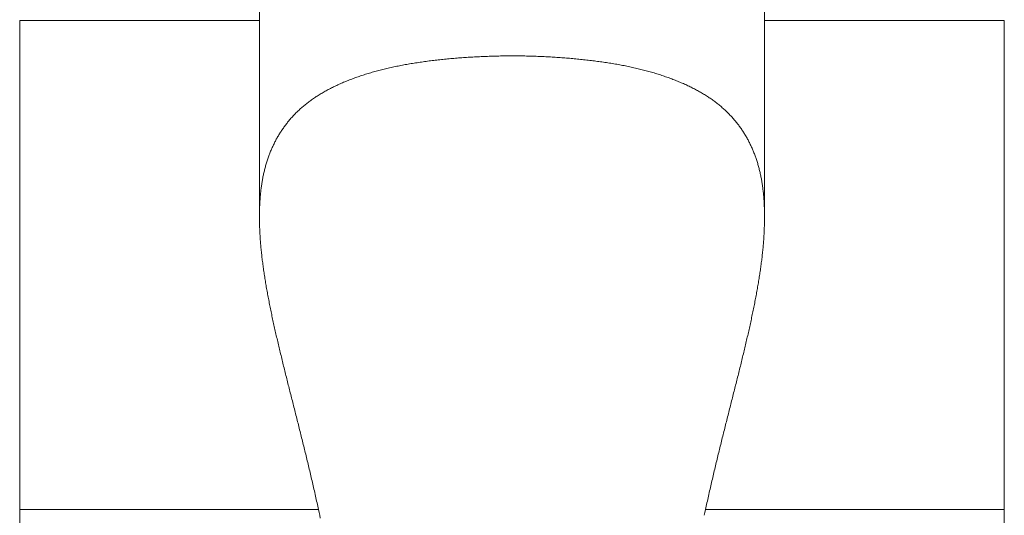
# Model space of a CAD drawing. Header units: millimetres. Extents: x 178516 to 426772, y -178579 to -115871.
# Tile 64 of 256: x 266873 to 266943, y -134373 to -134338. Entities that reach past the tile are written whole.
import ezdxf

# ---------------------------------------------------------------- set-up
doc = ezdxf.new("R2010")
doc.units = ezdxf.units.MM
doc.header["$MEASUREMENT"] = 0
doc.layers.get('0').update_dxf_attribs({"color": 252, "lineweight": 5})
doc.layers.add('P-SANR-FIXT_Nr_pióra__47', color=252, linetype='Continuous', lineweight=5)

# ---------------------------------------------------------------- blocks, each defined once
blk = doc.blocks.new('podkład 20251118')
at = {"layer": 'P-SANR-FIXT_Nr_pióra__47', "color": 252, "linetype": 'Continuous', "lineweight": 5}
for p, q in [((266889.829, -134338.092), (266889.829, -133772.095)), ((266889.829, -134352.095), (266889.829, -133772.095)), ((266925.829, -133772.095), (266925.829, -134338.092)), ((266925.829, -134352.095), (266925.829, -133772.095)), ((266872.74, -134484.521), (266872.74, -134338.092)), ((266872.74, -134338.092), (266889.829, -134338.092)), ((266889.829, -134338.092), (266872.74, -134338.092)), ((266872.74, -134338.092), (266872.74, -134372.937)), ((266925.829, -134338.092), (266942.92, -134338.092)), ((266942.92, -134338.092), (266925.829, -134338.092)), ((266942.92, -134338.092), (266942.92, -134484.521)), ((266942.92, -134372.937), (266942.92, -134338.092)), ((266905.622, -134340.665), (266905.737, -134340.66)), ((266905.737, -134340.66), (266905.852, -134340.655)), ((266905.852, -134340.655), (266905.967, -134340.65)), ((266905.967, -134340.65), (266906.082, -134340.646)), ((266906.082, -134340.646), (266906.197, -134340.642)), ((266906.197, -134340.642), (266906.312, -134340.638)), ((266906.312, -134340.638), (266906.427, -134340.635)), ((266906.427, -134340.635), (266906.543, -134340.631)), ((266906.543, -134340.631), (266906.658, -134340.628)), ((266906.658, -134340.628), (266906.774, -134340.626)), ((266906.774, -134340.626), (266906.889, -134340.623)), ((266906.889, -134340.623), (266907.005, -134340.621)), ((266907.005, -134340.621), (266907.12, -134340.619)), ((266907.12, -134340.619), (266907.236, -134340.617)), ((266907.236, -134340.617), (266907.351, -134340.616)), ((266907.351, -134340.616), (266907.467, -134340.615)), ((266907.467, -134340.615), (266907.583, -134340.614)), ((266907.583, -134340.614), (266907.698, -134340.613)), ((266907.698, -134340.613), (266907.814, -134340.613)), ((266907.814, -134340.613), (266907.93, -134340.613)), ((266907.93, -134340.613), (266908.045, -134340.613)), ((266908.045, -134340.613), (266908.161, -134340.614)), ((266908.161, -134340.614), (266908.276, -134340.615)), ((266908.276, -134340.615), (266908.392, -134340.616)), ((266908.392, -134340.616), (266908.507, -134340.617)), ((266908.507, -134340.617), (266908.623, -134340.619)), ((266908.623, -134340.619), (266908.738, -134340.621)), ((266908.738, -134340.621), (266908.854, -134340.623)), ((266908.854, -134340.623), (266908.969, -134340.626)), ((266908.969, -134340.626), (266909.084, -134340.629)), ((266909.084, -134340.629), (266909.2, -134340.632)), ((266909.2, -134340.632), (266909.315, -134340.635)), ((266909.315, -134340.635), (266909.43, -134340.639)), ((266909.43, -134340.639), (266909.545, -134340.643)), ((266909.545, -134340.643), (266909.66, -134340.647)), ((266909.66, -134340.647), (266909.774, -134340.651)), ((266909.774, -134340.651), (266909.889, -134340.656)), ((266909.889, -134340.656), (266910.004, -134340.661)), ((266910.004, -134340.661), (266910.118, -134340.666)), ((266899.509, -134341.377), (266899.61, -134341.356)), ((266899.61, -134341.356), (266899.711, -134341.336)), ((266899.711, -134341.336), (266899.813, -134341.315)), ((266899.813, -134341.315), (266899.915, -134341.296)), ((266899.915, -134341.296), (266900.018, -134341.276)), ((266900.018, -134341.276), (266900.12, -134341.257)), ((266900.12, -134341.257), (266900.224, -134341.238)), ((266900.224, -134341.238), (266900.327, -134341.219)), ((266900.327, -134341.219), (266900.431, -134341.201)), ((266900.431, -134341.201), (266900.535, -134341.183)), ((266900.535, -134341.183), (266900.64, -134341.165)), ((266900.64, -134341.165), (266900.745, -134341.148)), ((266900.745, -134341.148), (266900.85, -134341.131)), ((266900.85, -134341.131), (266900.956, -134341.114)), ((266900.956, -134341.114), (266901.062, -134341.098)), ((266901.062, -134341.098), (266901.168, -134341.081)), ((266901.168, -134341.081), (266901.274, -134341.066)), ((266901.274, -134341.066), (266901.381, -134341.05)), ((266901.381, -134341.05), (266901.489, -134341.035)), ((266901.489, -134341.035), (266901.596, -134341.02)), ((266901.596, -134341.02), (266901.704, -134341.005)), ((266901.704, -134341.005), (266901.812, -134340.991)), ((266901.812, -134340.991), (266901.92, -134340.977)), ((266901.92, -134340.977), (266902.029, -134340.963)), ((266902.029, -134340.963), (266902.138, -134340.95)), ((266902.138, -134340.95), (266902.247, -134340.936)), ((266902.247, -134340.936), (266902.357, -134340.924)), ((266902.357, -134340.924), (266902.466, -134340.911)), ((266902.466, -134340.911), (266902.576, -134340.899)), ((266902.576, -134340.899), (266902.687, -134340.887)), ((266902.687, -134340.887), (266902.797, -134340.875)), ((266902.797, -134340.875), (266902.908, -134340.863)), ((266902.908, -134340.863), (266903.019, -134340.852)), ((266903.019, -134340.852), (266903.13, -134340.841)), ((266903.13, -134340.841), (266903.241, -134340.83)), ((266903.241, -134340.83), (266903.353, -134340.82)), ((266903.353, -134340.82), (266903.465, -134340.81)), ((266903.465, -134340.81), (266903.577, -134340.8)), ((266903.577, -134340.8), (266903.689, -134340.79)), ((266903.689, -134340.79), (266903.802, -134340.781)), ((266903.802, -134340.781), (266903.914, -134340.772)), ((266903.914, -134340.772), (266904.027, -134340.763)), ((266904.027, -134340.763), (266904.14, -134340.754)), ((266904.14, -134340.754), (266904.253, -134340.746)), ((266904.253, -134340.746), (266904.366, -134340.738)), ((266904.366, -134340.738), (266904.48, -134340.73)), ((266904.48, -134340.73), (266904.593, -134340.722)), ((266904.593, -134340.722), (266904.707, -134340.715)), ((266904.707, -134340.715), (266904.821, -134340.708)), ((266904.821, -134340.708), (266904.935, -134340.701)), ((266904.935, -134340.701), (266905.049, -134340.694)), ((266905.049, -134340.694), (266905.164, -134340.688)), ((266905.164, -134340.688), (266905.278, -134340.682)), ((266905.278, -134340.682), (266905.392, -134340.676)), ((266905.392, -134340.676), (266905.507, -134340.67)), ((266905.507, -134340.67), (266905.622, -134340.665)), ((266910.118, -134340.666), (266910.233, -134340.672)), ((266910.233, -134340.672), (266910.347, -134340.678)), ((266910.347, -134340.678), (266910.461, -134340.684)), ((266910.461, -134340.684), (266910.575, -134340.69)), ((266910.575, -134340.69), (266910.689, -134340.697)), ((266910.689, -134340.697), (266910.803, -134340.704)), ((266910.803, -134340.704), (266910.917, -134340.711)), ((266910.917, -134340.711), (266911.03, -134340.718)), ((266911.03, -134340.718), (266911.144, -134340.726)), ((266911.144, -134340.726), (266911.257, -134340.734)), ((266911.257, -134340.734), (266911.37, -134340.742)), ((266911.37, -134340.742), (266911.483, -134340.751)), ((266911.483, -134340.751), (266911.596, -134340.76)), ((266911.596, -134340.76), (266911.709, -134340.769)), ((266911.709, -134340.769), (266911.821, -134340.778)), ((266911.821, -134340.778), (266911.933, -134340.787)), ((266911.933, -134340.787), (266912.045, -134340.797)), ((266912.045, -134340.797), (266912.157, -134340.807)), ((266912.157, -134340.807), (266912.269, -134340.818)), ((266912.269, -134340.818), (266912.381, -134340.828)), ((266912.381, -134340.828), (266912.492, -134340.839)), ((266912.492, -134340.839), (266912.603, -134340.85)), ((266912.603, -134340.85), (266912.714, -134340.861)), ((266912.714, -134340.861), (266912.825, -134340.873)), ((266912.825, -134340.873), (266912.936, -134340.885)), ((266912.936, -134340.885), (266913.046, -134340.897)), ((266913.046, -134340.897), (266913.156, -134340.909)), ((266913.156, -134340.909), (266913.266, -134340.922)), ((266913.266, -134340.922), (266913.376, -134340.934)), ((266913.376, -134340.934), (266913.485, -134340.948)), ((266913.485, -134340.948), (266913.594, -134340.961)), ((266913.594, -134340.961), (266913.703, -134340.974)), ((266913.703, -134340.974), (266913.812, -134340.988)), ((266913.812, -134340.988), (266913.92, -134341.003)), ((266913.92, -134341.003), (266914.028, -134341.017)), ((266914.028, -134341.017), (266914.136, -134341.032)), ((266914.136, -134341.032), (266914.244, -134341.047)), ((266914.244, -134341.047), (266914.351, -134341.062)), ((266914.351, -134341.062), (266914.458, -134341.077)), ((266914.458, -134341.077), (266914.564, -134341.093)), ((266914.564, -134341.093), (266914.671, -134341.11)), ((266914.671, -134341.11), (266914.777, -134341.126)), ((266914.777, -134341.126), (266914.882, -134341.143)), ((266914.882, -134341.143), (266914.988, -134341.16)), ((266914.988, -134341.16), (266915.093, -134341.177)), ((266915.093, -134341.177), (266915.197, -134341.195)), ((266915.197, -134341.195), (266915.302, -134341.213)), ((266915.302, -134341.213), (266915.406, -134341.231)), ((266915.406, -134341.231), (266915.509, -134341.25)), ((266915.509, -134341.25), (266915.612, -134341.269)), ((266915.612, -134341.269), (266915.715, -134341.288)), ((266915.715, -134341.288), (266915.817, -134341.308)), ((266915.817, -134341.308), (266915.919, -134341.328)), ((266915.919, -134341.328), (266916.021, -134341.348)), ((266916.021, -134341.348), (266916.122, -134341.369)), ((266896.943, -134342.071), (266897.032, -134342.041)), ((266897.032, -134342.041), (266897.121, -134342.011)), ((266897.121, -134342.011), (266897.212, -134341.981)), ((266897.212, -134341.981), (266897.302, -134341.952)), ((266897.302, -134341.952), (266897.393, -134341.923)), ((266897.393, -134341.923), (266897.485, -134341.895)), ((266897.485, -134341.895), (266897.577, -134341.867)), ((266897.577, -134341.867), (266897.669, -134341.839)), ((266897.669, -134341.839), (266897.762, -134341.811)), ((266897.762, -134341.811), (266897.856, -134341.784)), ((266897.856, -134341.784), (266897.949, -134341.758)), ((266897.949, -134341.758), (266898.044, -134341.731)), ((266898.044, -134341.731), (266898.138, -134341.705)), ((266898.138, -134341.705), (266898.234, -134341.679)), ((266898.234, -134341.679), (266898.329, -134341.654)), ((266898.329, -134341.654), (266898.425, -134341.629)), ((266898.425, -134341.629), (266898.522, -134341.605)), ((266898.522, -134341.605), (266898.619, -134341.58)), ((266898.619, -134341.58), (266898.716, -134341.556)), ((266898.716, -134341.556), (266898.814, -134341.533)), ((266898.814, -134341.533), (266898.912, -134341.509)), ((266898.912, -134341.509), (266899.01, -134341.487)), ((266899.01, -134341.487), (266899.109, -134341.464)), ((266899.109, -134341.464), (266899.209, -134341.442)), ((266899.209, -134341.442), (266899.308, -134341.42)), ((266899.308, -134341.42), (266899.409, -134341.398)), ((266899.409, -134341.398), (266899.509, -134341.377)), ((266916.122, -134341.369), (266916.223, -134341.39)), ((266916.223, -134341.39), (266916.323, -134341.412)), ((266916.323, -134341.412), (266916.423, -134341.433)), ((266916.423, -134341.433), (266916.523, -134341.455)), ((266916.523, -134341.455), (266916.622, -134341.478)), ((266916.622, -134341.478), (266916.721, -134341.501)), ((266916.721, -134341.501), (266916.819, -134341.524)), ((266916.819, -134341.524), (266916.916, -134341.548)), ((266916.916, -134341.548), (266917.014, -134341.572)), ((266917.014, -134341.572), (266917.11, -134341.596)), ((266917.11, -134341.596), (266917.207, -134341.621)), ((266917.207, -134341.621), (266917.303, -134341.646)), ((266917.303, -134341.646), (266917.398, -134341.671)), ((266917.398, -134341.671), (266917.493, -134341.697)), ((266917.493, -134341.697), (266917.587, -134341.723)), ((266917.587, -134341.723), (266917.681, -134341.75)), ((266917.681, -134341.75), (266917.775, -134341.777)), ((266917.775, -134341.777), (266917.868, -134341.804)), ((266917.868, -134341.804), (266917.961, -134341.831)), ((266917.961, -134341.831), (266918.053, -134341.859)), ((266918.053, -134341.859), (266918.145, -134341.888)), ((266918.145, -134341.888), (266918.236, -134341.916)), ((266918.236, -134341.916), (266918.327, -134341.945)), ((266918.327, -134341.945), (266918.417, -134341.974)), ((266918.417, -134341.974), (266918.507, -134342.004)), ((266918.507, -134342.004), (266918.597, -134342.034)), ((266918.597, -134342.034), (266918.686, -134342.064)), ((266918.686, -134342.064), (266918.775, -134342.095)), ((266895.189, -134342.785), (266895.267, -134342.748)), ((266895.267, -134342.748), (266895.346, -134342.711)), ((266895.346, -134342.711), (266895.425, -134342.674)), ((266895.425, -134342.674), (266895.505, -134342.638)), ((266895.505, -134342.638), (266895.585, -134342.602)), ((266895.585, -134342.602), (266895.666, -134342.566)), ((266895.666, -134342.566), (266895.748, -134342.531)), ((266895.748, -134342.531), (266895.83, -134342.496)), ((266895.83, -134342.496), (266895.912, -134342.461)), ((266895.912, -134342.461), (266895.995, -134342.427)), ((266895.995, -134342.427), (266896.079, -134342.393)), ((266896.079, -134342.393), (266896.163, -134342.359)), ((266896.163, -134342.359), (266896.247, -134342.326)), ((266896.247, -134342.326), (266896.333, -134342.293)), ((266896.333, -134342.293), (266896.418, -134342.26)), ((266896.418, -134342.26), (266896.504, -134342.228)), ((266896.504, -134342.228), (266896.591, -134342.196)), ((266896.591, -134342.196), (266896.678, -134342.164)), ((266896.678, -134342.164), (266896.766, -134342.133)), ((266896.766, -134342.133), (266896.854, -134342.102)), ((266896.854, -134342.102), (266896.943, -134342.071)), ((266918.775, -134342.095), (266918.863, -134342.125)), ((266918.863, -134342.125), (266918.951, -134342.157)), ((266918.951, -134342.157), (266919.038, -134342.188)), ((266919.038, -134342.188), (266919.125, -134342.22)), ((266919.125, -134342.22), (266919.212, -134342.252)), ((266919.212, -134342.252), (266919.298, -134342.284)), ((266919.298, -134342.284), (266919.383, -134342.317)), ((266919.383, -134342.317), (266919.468, -134342.35)), ((266919.468, -134342.35), (266919.553, -134342.384)), ((266919.553, -134342.384), (266919.637, -134342.418)), ((266919.637, -134342.418), (266919.72, -134342.452)), ((266919.72, -134342.452), (266919.803, -134342.486)), ((266919.803, -134342.486), (266919.886, -134342.521)), ((266919.886, -134342.521), (266919.967, -134342.556)), ((266919.967, -134342.556), (266920.049, -134342.591)), ((266920.049, -134342.591), (266920.129, -134342.627)), ((266920.129, -134342.627), (266920.21, -134342.663)), ((266920.21, -134342.663), (266920.289, -134342.7)), ((266920.289, -134342.7), (266920.368, -134342.737)), ((266920.368, -134342.737), (266920.447, -134342.774)), ((266893.947, -134343.473), (266894.016, -134343.429)), ((266894.016, -134343.429), (266894.085, -134343.386)), ((266894.085, -134343.386), (266894.154, -134343.344)), ((266894.154, -134343.344), (266894.225, -134343.302)), ((266894.225, -134343.302), (266894.295, -134343.26)), ((266894.295, -134343.26), (266894.367, -134343.218)), ((266894.367, -134343.218), (266894.438, -134343.177)), ((266894.438, -134343.177), (266894.511, -134343.136)), ((266894.511, -134343.136), (266894.584, -134343.096)), ((266894.584, -134343.096), (266894.658, -134343.056)), ((266894.658, -134343.056), (266894.732, -134343.016)), ((266894.732, -134343.016), (266894.807, -134342.977)), ((266894.807, -134342.977), (266894.882, -134342.938)), ((266894.882, -134342.938), (266894.958, -134342.899)), ((266894.958, -134342.899), (266895.034, -134342.861)), ((266895.034, -134342.861), (266895.111, -134342.823)), ((266895.111, -134342.823), (266895.189, -134342.785)), ((266920.447, -134342.774), (266920.524, -134342.811)), ((266920.524, -134342.811), (266920.602, -134342.849)), ((266920.602, -134342.849), (266920.678, -134342.887)), ((266920.678, -134342.887), (266920.754, -134342.926)), ((266920.754, -134342.926), (266920.83, -134342.965)), ((266920.83, -134342.965), (266920.905, -134343.004)), ((266920.905, -134343.004), (266920.979, -134343.044)), ((266920.979, -134343.044), (266921.053, -134343.084)), ((266921.053, -134343.084), (266921.126, -134343.124)), ((266921.126, -134343.124), (266921.199, -134343.165)), ((266921.199, -134343.165), (266921.271, -134343.206)), ((266921.271, -134343.206), (266921.342, -134343.247)), ((266921.342, -134343.247), (266921.413, -134343.289)), ((266921.413, -134343.289), (266921.483, -134343.331)), ((266921.483, -134343.331), (266921.553, -134343.374)), ((266921.553, -134343.374), (266921.622, -134343.416)), ((266921.622, -134343.416), (266921.69, -134343.46)), ((266921.69, -134343.46), (266921.758, -134343.503)), ((266892.935, -134344.218), (266892.993, -134344.168)), ((266892.993, -134344.168), (266893.053, -134344.119)), ((266893.053, -134344.119), (266893.113, -134344.07)), ((266893.113, -134344.07), (266893.173, -134344.022)), ((266893.173, -134344.022), (266893.235, -134343.974)), ((266893.235, -134343.974), (266893.296, -134343.927)), ((266893.296, -134343.927), (266893.359, -134343.879)), ((266893.359, -134343.879), (266893.422, -134343.833)), ((266893.422, -134343.833), (266893.485, -134343.786)), ((266893.485, -134343.786), (266893.55, -134343.74)), ((266893.55, -134343.74), (266893.614, -134343.695)), ((266893.614, -134343.695), (266893.68, -134343.65)), ((266893.68, -134343.65), (266893.746, -134343.605)), ((266893.746, -134343.605), (266893.812, -134343.56)), ((266893.812, -134343.56), (266893.88, -134343.516)), ((266893.88, -134343.516), (266893.947, -134343.473)), ((266921.758, -134343.503), (266921.825, -134343.547)), ((266921.825, -134343.547), (266921.892, -134343.592)), ((266921.892, -134343.592), (266921.958, -134343.636)), ((266921.958, -134343.636), (266922.023, -134343.681)), ((266922.023, -134343.681), (266922.088, -134343.727)), ((266922.088, -134343.727), (266922.153, -134343.773)), ((266922.153, -134343.773), (266922.216, -134343.819)), ((266922.216, -134343.819), (266922.279, -134343.866)), ((266922.279, -134343.866), (266922.342, -134343.913)), ((266922.342, -134343.913), (266922.404, -134343.96)), ((266922.404, -134343.96), (266922.465, -134344.008)), ((266922.465, -134344.008), (266922.526, -134344.056)), ((266922.526, -134344.056), (266922.586, -134344.105)), ((266922.586, -134344.105), (266922.646, -134344.154)), ((266922.646, -134344.154), (266922.705, -134344.203)), ((266892.226, -134344.895), (266892.277, -134344.841)), ((266892.277, -134344.841), (266892.328, -134344.787)), ((266892.328, -134344.787), (266892.38, -134344.733)), ((266892.38, -134344.733), (266892.433, -134344.68)), ((266892.433, -134344.68), (266892.486, -134344.627)), ((266892.486, -134344.627), (266892.54, -134344.575)), ((266892.54, -134344.575), (266892.595, -134344.522)), ((266892.595, -134344.522), (266892.65, -134344.471)), ((266892.65, -134344.471), (266892.706, -134344.419)), ((266892.706, -134344.419), (266892.762, -134344.368)), ((266892.762, -134344.368), (266892.819, -134344.318)), ((266892.819, -134344.318), (266892.877, -134344.267)), ((266892.877, -134344.267), (266892.935, -134344.218)), ((266922.705, -134344.203), (266922.763, -134344.253)), ((266922.763, -134344.253), (266922.821, -134344.303)), ((266922.821, -134344.303), (266922.878, -134344.353)), ((266922.878, -134344.353), (266922.935, -134344.404)), ((266922.935, -134344.404), (266922.991, -134344.456)), ((266922.991, -134344.456), (266923.046, -134344.507)), ((266923.046, -134344.507), (266923.101, -134344.559)), ((266923.101, -134344.559), (266923.155, -134344.612)), ((266923.155, -134344.612), (266923.209, -134344.665)), ((266923.209, -134344.665), (266923.262, -134344.718)), ((266923.262, -134344.718), (266923.314, -134344.772)), ((266923.314, -134344.772), (266923.366, -134344.826)), ((266923.366, -134344.826), (266923.418, -134344.88)), ((266891.659, -134345.574), (266891.703, -134345.515)), ((266891.703, -134345.515), (266891.748, -134345.457)), ((266891.748, -134345.457), (266891.793, -134345.399)), ((266891.793, -134345.399), (266891.839, -134345.342)), ((266891.839, -134345.342), (266891.885, -134345.285)), ((266891.885, -134345.285), (266891.932, -134345.228)), ((266891.932, -134345.228), (266891.98, -134345.172)), ((266891.98, -134345.172), (266892.028, -134345.116)), ((266892.028, -134345.116), (266892.076, -134345.06)), ((266892.076, -134345.06), (266892.125, -134345.005)), ((266892.125, -134345.005), (266892.175, -134344.95)), ((266892.175, -134344.95), (266892.226, -134344.895)), ((266923.418, -134344.88), (266923.468, -134344.935)), ((266923.468, -134344.935), (266923.518, -134344.99)), ((266923.518, -134344.99), (266923.568, -134345.045)), ((266923.568, -134345.045), (266923.617, -134345.101)), ((266923.617, -134345.101), (266923.665, -134345.157)), ((266923.665, -134345.157), (266923.713, -134345.213)), ((266923.713, -134345.213), (266923.76, -134345.27)), ((266923.76, -134345.27), (266923.807, -134345.327)), ((266923.807, -134345.327), (266923.853, -134345.385)), ((266923.853, -134345.385), (266923.898, -134345.443)), ((266923.898, -134345.443), (266923.943, -134345.501)), ((266923.943, -134345.501), (266923.987, -134345.559)), ((266923.987, -134345.559), (266924.031, -134345.618)), ((266891.176, -134346.3), (266891.213, -134346.238)), ((266891.213, -134346.238), (266891.251, -134346.176)), ((266891.251, -134346.176), (266891.289, -134346.114)), ((266891.289, -134346.114), (266891.328, -134346.053)), ((266891.328, -134346.053), (266891.367, -134345.992)), ((266891.367, -134345.992), (266891.407, -134345.931)), ((266891.407, -134345.931), (266891.448, -134345.871)), ((266891.448, -134345.871), (266891.489, -134345.811)), ((266891.489, -134345.811), (266891.531, -134345.751)), ((266891.531, -134345.751), (266891.573, -134345.692)), ((266891.573, -134345.692), (266891.616, -134345.632)), ((266891.616, -134345.632), (266891.659, -134345.574)), ((266924.031, -134345.618), (266924.074, -134345.677)), ((266924.074, -134345.677), (266924.117, -134345.737)), ((266924.117, -134345.737), (266924.159, -134345.797)), ((266924.159, -134345.797), (266924.2, -134345.857)), ((266924.2, -134345.857), (266924.241, -134345.917)), ((266924.241, -134345.917), (266924.281, -134345.978)), ((266924.281, -134345.978), (266924.321, -134346.039)), ((266924.321, -134346.039), (266924.36, -134346.1)), ((266924.36, -134346.1), (266924.399, -134346.162)), ((266924.399, -134346.162), (266924.437, -134346.224)), ((266924.437, -134346.224), (266924.474, -134346.286)), ((266890.803, -134347.004), (266890.834, -134346.938)), ((266890.834, -134346.938), (266890.866, -134346.873)), ((266890.866, -134346.873), (266890.898, -134346.808)), ((266890.898, -134346.808), (266890.931, -134346.744)), ((266890.931, -134346.744), (266890.964, -134346.679)), ((266890.964, -134346.679), (266890.998, -134346.615)), ((266890.998, -134346.615), (266891.032, -134346.552)), ((266891.032, -134346.552), (266891.067, -134346.488)), ((266891.067, -134346.488), (266891.103, -134346.425)), ((266891.103, -134346.425), (266891.139, -134346.362)), ((266891.139, -134346.362), (266891.176, -134346.3)), ((266924.474, -134346.286), (266924.511, -134346.348)), ((266924.511, -134346.348), (266924.547, -134346.411)), ((266924.547, -134346.411), (266924.583, -134346.474)), ((266924.583, -134346.474), (266924.618, -134346.537)), ((266924.618, -134346.537), (266924.652, -134346.601)), ((266924.652, -134346.601), (266924.686, -134346.665)), ((266924.686, -134346.665), (266924.72, -134346.729)), ((266924.72, -134346.729), (266924.753, -134346.793)), ((266924.753, -134346.793), (266924.785, -134346.858)), ((266924.785, -134346.858), (266924.817, -134346.923)), ((266924.817, -134346.923), (266924.848, -134346.988)), ((266890.496, -134347.741), (266890.521, -134347.673)), ((266890.521, -134347.673), (266890.547, -134347.605)), ((266890.547, -134347.605), (266890.573, -134347.537)), ((266890.573, -134347.537), (266890.6, -134347.469)), ((266890.6, -134347.469), (266890.627, -134347.402)), ((266890.627, -134347.402), (266890.655, -134347.335)), ((266890.655, -134347.335), (266890.684, -134347.268)), ((266890.684, -134347.268), (266890.713, -134347.202)), ((266890.713, -134347.202), (266890.742, -134347.135)), ((266890.742, -134347.135), (266890.772, -134347.069)), ((266890.772, -134347.069), (266890.803, -134347.004)), ((266924.848, -134346.988), (266924.879, -134347.054)), ((266924.879, -134347.054), (266924.909, -134347.119)), ((266924.909, -134347.119), (266924.938, -134347.185)), ((266924.938, -134347.185), (266924.967, -134347.252)), ((266924.967, -134347.252), (266924.996, -134347.318)), ((266924.996, -134347.318), (266925.024, -134347.385)), ((266925.024, -134347.385), (266925.051, -134347.452)), ((266925.051, -134347.452), (266925.078, -134347.52)), ((266925.078, -134347.52), (266925.105, -134347.588)), ((266925.105, -134347.588), (266925.131, -134347.656)), ((266925.131, -134347.656), (266925.156, -134347.724)), ((266890.271, -134348.439), (266890.291, -134348.368)), ((266890.291, -134348.368), (266890.312, -134348.297)), ((266890.312, -134348.297), (266890.333, -134348.227)), ((266890.333, -134348.227), (266890.355, -134348.157)), ((266890.355, -134348.157), (266890.377, -134348.087)), ((266890.377, -134348.087), (266890.4, -134348.017)), ((266890.4, -134348.017), (266890.423, -134347.948)), ((266890.423, -134347.948), (266890.447, -134347.879)), ((266890.447, -134347.879), (266890.471, -134347.81)), ((266890.471, -134347.81), (266890.496, -134347.741)), ((266925.156, -134347.724), (266925.181, -134347.793)), ((266925.181, -134347.793), (266925.205, -134347.861)), ((266925.205, -134347.861), (266925.229, -134347.931)), ((266925.229, -134347.931), (266925.252, -134348)), ((266925.252, -134348), (266925.275, -134348.07)), ((266925.275, -134348.07), (266925.297, -134348.14)), ((266925.297, -134348.14), (266925.319, -134348.21)), ((266925.319, -134348.21), (266925.34, -134348.281)), ((266925.34, -134348.281), (266925.361, -134348.351)), ((266925.361, -134348.351), (266925.381, -134348.422)), ((266890.112, -134349.091), (266890.128, -134349.017)), ((266890.128, -134349.017), (266890.144, -134348.944)), ((266890.144, -134348.944), (266890.161, -134348.871)), ((266890.161, -134348.871), (266890.178, -134348.798)), ((266890.178, -134348.798), (266890.196, -134348.726)), ((266890.196, -134348.726), (266890.214, -134348.654)), ((266890.214, -134348.654), (266890.232, -134348.582)), ((266890.232, -134348.582), (266890.252, -134348.51)), ((266890.252, -134348.51), (266890.271, -134348.439)), ((266925.381, -134348.422), (266925.401, -134348.494)), ((266925.401, -134348.494), (266925.42, -134348.566)), ((266925.42, -134348.566), (266925.439, -134348.638)), ((266925.439, -134348.638), (266925.458, -134348.71)), ((266925.458, -134348.71), (266925.475, -134348.782)), ((266925.475, -134348.782), (266925.493, -134348.855)), ((266925.493, -134348.855), (266925.51, -134348.928)), ((266925.51, -134348.928), (266925.526, -134349.002)), ((266925.526, -134349.002), (266925.542, -134349.076)), ((266925.542, -134349.076), (266925.558, -134349.15)), ((266889.979, -134349.841), (266889.99, -134349.764)), ((266889.99, -134349.764), (266890.002, -134349.688)), ((266890.002, -134349.688), (266890.014, -134349.613)), ((266890.014, -134349.613), (266890.026, -134349.537)), ((266890.026, -134349.537), (266890.04, -134349.462)), ((266890.04, -134349.462), (266890.053, -134349.387)), ((266890.053, -134349.387), (266890.067, -134349.313)), ((266890.067, -134349.313), (266890.081, -134349.238)), ((266890.081, -134349.238), (266890.096, -134349.164)), ((266890.096, -134349.164), (266890.112, -134349.091)), ((266925.558, -134349.15), (266925.573, -134349.224)), ((266925.573, -134349.224), (266925.587, -134349.298)), ((266925.587, -134349.298), (266925.602, -134349.373)), ((266925.602, -134349.373), (266925.615, -134349.449)), ((266925.615, -134349.449), (266925.628, -134349.524)), ((266925.628, -134349.524), (266925.641, -134349.6)), ((266925.641, -134349.6), (266925.654, -134349.676)), ((266925.654, -134349.676), (266925.665, -134349.752)), ((266925.665, -134349.752), (266925.677, -134349.829)), ((266889.896, -134350.54), (266889.904, -134350.461)), ((266889.904, -134350.461), (266889.912, -134350.383)), ((266889.912, -134350.383), (266889.92, -134350.304)), ((266889.92, -134350.304), (266889.929, -134350.226)), ((266889.929, -134350.226), (266889.938, -134350.149)), ((266889.938, -134350.149), (266889.947, -134350.071)), ((266889.947, -134350.071), (266889.957, -134349.994)), ((266889.957, -134349.994), (266889.968, -134349.917)), ((266889.968, -134349.917), (266889.979, -134349.841)), ((266925.677, -134349.829), (266925.688, -134349.906)), ((266925.688, -134349.906), (266925.698, -134349.983)), ((266925.698, -134349.983), (266925.709, -134350.06)), ((266925.709, -134350.06), (266925.718, -134350.138)), ((266925.718, -134350.138), (266925.728, -134350.216)), ((266925.728, -134350.216), (266925.736, -134350.295)), ((266925.736, -134350.295), (266925.745, -134350.373)), ((266925.745, -134350.373), (266925.753, -134350.452)), ((266925.753, -134350.452), (266925.76, -134350.532)), ((266889.847, -134351.263), (266889.851, -134351.182)), ((266889.851, -134351.182), (266889.855, -134351.1)), ((266889.855, -134351.1), (266889.86, -134351.019)), ((266889.86, -134351.019), (266889.865, -134350.939)), ((266889.865, -134350.939), (266889.871, -134350.858)), ((266889.871, -134350.858), (266889.876, -134350.778)), ((266889.876, -134350.778), (266889.883, -134350.699)), ((266889.883, -134350.699), (266889.889, -134350.619)), ((266889.889, -134350.619), (266889.896, -134350.54)), ((266925.76, -134350.532), (266925.768, -134350.611)), ((266925.768, -134350.611), (266925.774, -134350.691)), ((266925.774, -134350.691), (266925.781, -134350.771)), ((266925.781, -134350.771), (266925.787, -134350.852)), ((266925.787, -134350.852), (266925.792, -134350.932)), ((266925.792, -134350.932), (266925.797, -134351.014)), ((266925.797, -134351.014), (266925.802, -134351.095)), ((266925.802, -134351.095), (266925.807, -134351.177)), ((266925.807, -134351.177), (266925.81, -134351.258)), ((266889.83, -134351.926), (266889.831, -134351.842)), ((266889.831, -134351.842), (266889.832, -134351.758)), ((266889.832, -134351.758), (266889.834, -134351.675)), ((266889.834, -134351.675), (266889.836, -134351.592)), ((266889.836, -134351.592), (266889.838, -134351.509)), ((266889.838, -134351.509), (266889.841, -134351.427)), ((266889.841, -134351.427), (266889.844, -134351.345)), ((266889.844, -134351.345), (266889.847, -134351.263)), ((266925.81, -134351.258), (266925.814, -134351.341)), ((266925.814, -134351.341), (266925.817, -134351.423)), ((266925.817, -134351.423), (266925.82, -134351.506)), ((266925.82, -134351.506), (266925.822, -134351.589)), ((266925.822, -134351.589), (266925.824, -134351.673)), ((266925.824, -134351.673), (266925.826, -134351.757)), ((266925.826, -134351.757), (266925.827, -134351.841)), ((266925.827, -134351.841), (266925.828, -134351.925)), ((266889.829, -134352.01), (266889.83, -134351.926)), ((266889.829, -134352.095), (266889.829, -134352.01)), ((266889.829, -134352.188), (266889.829, -134352.095)), ((266889.83, -134352.282), (266889.829, -134352.188)), ((266889.831, -134352.376), (266889.83, -134352.282)), ((266889.832, -134352.47), (266889.831, -134352.376)), ((266889.834, -134352.564), (266889.832, -134352.47)), ((266889.837, -134352.659), (266889.834, -134352.564)), ((266925.824, -134352.564), (266925.821, -134352.659)), ((266925.826, -134352.47), (266925.824, -134352.564)), ((266925.827, -134352.376), (266925.826, -134352.47)), ((266925.828, -134352.282), (266925.827, -134352.376)), ((266925.828, -134351.925), (266925.829, -134352.01)), ((266925.829, -134352.188), (266925.828, -134352.282)), ((266925.829, -134352.01), (266925.829, -134352.095)), ((266925.829, -134352.095), (266925.829, -134352.188)), ((266889.839, -134352.753), (266889.837, -134352.659)), ((266889.843, -134352.848), (266889.839, -134352.753)), ((266889.846, -134352.943), (266889.843, -134352.848)), ((266889.85, -134353.038), (266889.846, -134352.943)), ((266889.855, -134353.133), (266889.85, -134353.038)), ((266889.859, -134353.228), (266889.855, -134353.133)), ((266889.864, -134353.324), (266889.859, -134353.228)), ((266925.799, -134353.228), (266925.794, -134353.324)), ((266925.804, -134353.133), (266925.799, -134353.228)), ((266925.808, -134353.038), (266925.804, -134353.133)), ((266925.812, -134352.943), (266925.808, -134353.038)), ((266925.815, -134352.848), (266925.812, -134352.943)), ((266925.819, -134352.753), (266925.815, -134352.848)), ((266925.821, -134352.659), (266925.819, -134352.753)), ((266889.87, -134353.419), (266889.864, -134353.324)), ((266889.876, -134353.515), (266889.87, -134353.419)), ((266889.882, -134353.611), (266889.876, -134353.515)), ((266889.889, -134353.707), (266889.882, -134353.611)), ((266889.896, -134353.804), (266889.889, -134353.707)), ((266889.903, -134353.9), (266889.896, -134353.804)), ((266889.911, -134353.997), (266889.903, -134353.9)), ((266925.755, -134353.9), (266925.747, -134353.997)), ((266925.762, -134353.804), (266925.755, -134353.9)), ((266925.769, -134353.707), (266925.762, -134353.804)), ((266925.776, -134353.611), (266925.769, -134353.707)), ((266925.782, -134353.515), (266925.776, -134353.611)), ((266925.788, -134353.419), (266925.782, -134353.515)), ((266925.794, -134353.324), (266925.788, -134353.419)), ((266889.919, -134354.094), (266889.911, -134353.997)), ((266889.928, -134354.191), (266889.919, -134354.094)), ((266889.937, -134354.288), (266889.928, -134354.191)), ((266889.946, -134354.385), (266889.937, -134354.288)), ((266889.956, -134354.483), (266889.946, -134354.385)), ((266889.966, -134354.58), (266889.956, -134354.483)), ((266889.976, -134354.678), (266889.966, -134354.58)), ((266889.987, -134354.776), (266889.976, -134354.678)), ((266925.682, -134354.678), (266925.671, -134354.776)), ((266925.692, -134354.58), (266925.682, -134354.678)), ((266925.702, -134354.483), (266925.692, -134354.58)), ((266925.712, -134354.385), (266925.702, -134354.483)), ((266925.721, -134354.288), (266925.712, -134354.385)), ((266925.73, -134354.191), (266925.721, -134354.288)), ((266925.739, -134354.094), (266925.73, -134354.191)), ((266925.747, -134353.997), (266925.739, -134354.094)), ((266889.998, -134354.874), (266889.987, -134354.776)), ((266890.009, -134354.972), (266889.998, -134354.874)), ((266890.021, -134355.071), (266890.009, -134354.972)), ((266890.033, -134355.17), (266890.021, -134355.071)), ((266890.045, -134355.268), (266890.033, -134355.17)), ((266890.058, -134355.367), (266890.045, -134355.268)), ((266890.071, -134355.466), (266890.058, -134355.367)), ((266925.6, -134355.367), (266925.587, -134355.466)), ((266925.613, -134355.268), (266925.6, -134355.367)), ((266925.625, -134355.17), (266925.613, -134355.268)), ((266925.637, -134355.071), (266925.625, -134355.17)), ((266925.649, -134354.972), (266925.637, -134355.071)), ((266925.66, -134354.874), (266925.649, -134354.972)), ((266925.671, -134354.776), (266925.66, -134354.874)), ((266890.084, -134355.566), (266890.071, -134355.466)), ((266890.098, -134355.665), (266890.084, -134355.566)), ((266890.111, -134355.765), (266890.098, -134355.665)), ((266890.126, -134355.865), (266890.111, -134355.765)), ((266890.14, -134355.965), (266890.126, -134355.865)), ((266890.155, -134356.065), (266890.14, -134355.965)), ((266890.17, -134356.165), (266890.155, -134356.065)), ((266925.503, -134356.065), (266925.488, -134356.165)), ((266925.518, -134355.965), (266925.503, -134356.065)), ((266925.532, -134355.865), (266925.518, -134355.965)), ((266925.547, -134355.765), (266925.532, -134355.865)), ((266925.561, -134355.665), (266925.547, -134355.765)), ((266925.574, -134355.566), (266925.561, -134355.665)), ((266925.587, -134355.466), (266925.574, -134355.566)), ((266890.186, -134356.266), (266890.17, -134356.165)), ((266890.201, -134356.367), (266890.186, -134356.266)), ((266890.217, -134356.467), (266890.201, -134356.367)), ((266890.234, -134356.568), (266890.217, -134356.467)), ((266890.25, -134356.67), (266890.234, -134356.568)), ((266890.267, -134356.771), (266890.25, -134356.67)), ((266890.284, -134356.873), (266890.267, -134356.771)), ((266925.391, -134356.771), (266925.374, -134356.873)), ((266925.408, -134356.67), (266925.391, -134356.771)), ((266925.425, -134356.568), (266925.408, -134356.67)), ((266925.441, -134356.467), (266925.425, -134356.568)), ((266925.457, -134356.367), (266925.441, -134356.467)), ((266925.473, -134356.266), (266925.457, -134356.367)), ((266925.488, -134356.165), (266925.473, -134356.266)), ((266890.301, -134356.974), (266890.284, -134356.873)), ((266890.319, -134357.076), (266890.301, -134356.974)), ((266890.337, -134357.178), (266890.319, -134357.076)), ((266890.355, -134357.281), (266890.337, -134357.178)), ((266890.374, -134357.383), (266890.355, -134357.281)), ((266890.392, -134357.486), (266890.374, -134357.383)), ((266890.411, -134357.588), (266890.392, -134357.486)), ((266925.266, -134357.486), (266925.247, -134357.588)), ((266925.284, -134357.383), (266925.266, -134357.486)), ((266925.303, -134357.281), (266925.284, -134357.383)), ((266925.321, -134357.178), (266925.303, -134357.281)), ((266925.339, -134357.076), (266925.321, -134357.178)), ((266925.357, -134356.974), (266925.339, -134357.076)), ((266925.374, -134356.873), (266925.357, -134356.974)), ((266890.43, -134357.691), (266890.411, -134357.588)), ((266890.45, -134357.794), (266890.43, -134357.691)), ((266890.47, -134357.898), (266890.45, -134357.794)), ((266890.49, -134358.001), (266890.47, -134357.898)), ((266890.51, -134358.105), (266890.49, -134358.001)), ((266890.53, -134358.209), (266890.51, -134358.105)), ((266925.148, -134358.105), (266925.128, -134358.209)), ((266925.169, -134358.001), (266925.148, -134358.105)), ((266925.189, -134357.898), (266925.169, -134358.001)), ((266925.208, -134357.794), (266925.189, -134357.898)), ((266925.228, -134357.691), (266925.208, -134357.794)), ((266925.247, -134357.588), (266925.228, -134357.691)), ((266890.551, -134358.313), (266890.53, -134358.209)), ((266890.571, -134358.417), (266890.551, -134358.313)), ((266890.593, -134358.521), (266890.571, -134358.417)), ((266890.614, -134358.626), (266890.593, -134358.521)), ((266890.635, -134358.731), (266890.614, -134358.626)), ((266890.657, -134358.836), (266890.635, -134358.731)), ((266890.679, -134358.941), (266890.657, -134358.836)), ((266925.001, -134358.836), (266924.979, -134358.941)), ((266925.023, -134358.731), (266925.001, -134358.836)), ((266925.044, -134358.626), (266925.023, -134358.731)), ((266925.066, -134358.521), (266925.044, -134358.626)), ((266925.087, -134358.417), (266925.066, -134358.521)), ((266925.107, -134358.313), (266925.087, -134358.417)), ((266925.128, -134358.209), (266925.107, -134358.313)), ((266890.701, -134359.046), (266890.679, -134358.941)), ((266890.723, -134359.151), (266890.701, -134359.046)), ((266890.746, -134359.257), (266890.723, -134359.151)), ((266890.769, -134359.363), (266890.746, -134359.257)), ((266890.791, -134359.469), (266890.769, -134359.363)), ((266890.815, -134359.575), (266890.791, -134359.469)), ((266890.838, -134359.681), (266890.815, -134359.575)), ((266924.844, -134359.575), (266924.82, -134359.681)), ((266924.867, -134359.469), (266924.844, -134359.575)), ((266924.89, -134359.363), (266924.867, -134359.469)), ((266924.912, -134359.257), (266924.89, -134359.363)), ((266924.935, -134359.151), (266924.912, -134359.257)), ((266924.957, -134359.046), (266924.935, -134359.151)), ((266924.979, -134358.941), (266924.957, -134359.046)), ((266890.861, -134359.788), (266890.838, -134359.681)), ((266890.885, -134359.894), (266890.861, -134359.788)), ((266890.909, -134360.001), (266890.885, -134359.894)), ((266890.933, -134360.108), (266890.909, -134360.001)), ((266890.957, -134360.215), (266890.933, -134360.108)), ((266890.981, -134360.322), (266890.957, -134360.215)), ((266924.701, -134360.215), (266924.677, -134360.322)), ((266924.725, -134360.108), (266924.701, -134360.215)), ((266924.749, -134360.001), (266924.725, -134360.108)), ((266924.773, -134359.894), (266924.749, -134360.001)), ((266924.797, -134359.788), (266924.773, -134359.894)), ((266924.82, -134359.681), (266924.797, -134359.788)), ((266891.006, -134360.43), (266890.981, -134360.322)), ((266891.03, -134360.538), (266891.006, -134360.43)), ((266891.055, -134360.645), (266891.03, -134360.538)), ((266891.08, -134360.753), (266891.055, -134360.645)), ((266891.105, -134360.861), (266891.08, -134360.753)), ((266891.131, -134360.97), (266891.105, -134360.861)), ((266891.156, -134361.078), (266891.131, -134360.97)), ((266924.527, -134360.97), (266924.502, -134361.078)), ((266924.553, -134360.861), (266924.527, -134360.97)), ((266924.578, -134360.753), (266924.553, -134360.861)), ((266924.603, -134360.645), (266924.578, -134360.753)), ((266924.628, -134360.538), (266924.603, -134360.645)), ((266924.652, -134360.43), (266924.628, -134360.538)), ((266924.677, -134360.322), (266924.652, -134360.43)), ((266891.182, -134361.186), (266891.156, -134361.078)), ((266891.207, -134361.295), (266891.182, -134361.186)), ((266891.233, -134361.404), (266891.207, -134361.295)), ((266891.259, -134361.513), (266891.233, -134361.404)), ((266891.285, -134361.622), (266891.259, -134361.513)), ((266891.312, -134361.731), (266891.285, -134361.622)), ((266924.373, -134361.622), (266924.346, -134361.731)), ((266924.399, -134361.513), (266924.373, -134361.622)), ((266924.425, -134361.404), (266924.399, -134361.513)), ((266924.451, -134361.295), (266924.425, -134361.404)), ((266924.476, -134361.186), (266924.451, -134361.295)), ((266924.502, -134361.078), (266924.476, -134361.186)), ((266891.338, -134361.841), (266891.312, -134361.731)), ((266891.365, -134361.95), (266891.338, -134361.841)), ((266891.391, -134362.06), (266891.365, -134361.95)), ((266891.418, -134362.17), (266891.391, -134362.06)), ((266891.445, -134362.28), (266891.418, -134362.17)), ((266891.472, -134362.39), (266891.445, -134362.28)), ((266891.499, -134362.501), (266891.472, -134362.39)), ((266924.186, -134362.39), (266924.159, -134362.501)), ((266924.213, -134362.28), (266924.186, -134362.39)), ((266924.24, -134362.17), (266924.213, -134362.28)), ((266924.267, -134362.06), (266924.24, -134362.17)), ((266924.294, -134361.95), (266924.267, -134362.06)), ((266924.32, -134361.841), (266924.294, -134361.95)), ((266924.346, -134361.731), (266924.32, -134361.841)), ((266891.526, -134362.611), (266891.499, -134362.501)), ((266891.553, -134362.722), (266891.526, -134362.611)), ((266891.581, -134362.832), (266891.553, -134362.722)), ((266891.608, -134362.943), (266891.581, -134362.832)), ((266891.636, -134363.054), (266891.608, -134362.943)), ((266891.663, -134363.165), (266891.636, -134363.054)), ((266924.022, -134363.054), (266923.995, -134363.165)), ((266924.05, -134362.943), (266924.022, -134363.054)), ((266924.077, -134362.832), (266924.05, -134362.943)), ((266924.105, -134362.722), (266924.077, -134362.832)), ((266924.132, -134362.611), (266924.105, -134362.722)), ((266924.159, -134362.501), (266924.132, -134362.611)), ((266891.691, -134363.277), (266891.663, -134363.165)), ((266891.719, -134363.388), (266891.691, -134363.277)), ((266891.747, -134363.499), (266891.719, -134363.388)), ((266891.775, -134363.611), (266891.747, -134363.499)), ((266891.803, -134363.723), (266891.775, -134363.611)), ((266891.831, -134363.835), (266891.803, -134363.723)), ((266923.855, -134363.723), (266923.827, -134363.835)), ((266923.883, -134363.611), (266923.855, -134363.723)), ((266923.911, -134363.499), (266923.883, -134363.611)), ((266923.939, -134363.388), (266923.911, -134363.499)), ((266923.967, -134363.277), (266923.939, -134363.388)), ((266923.995, -134363.165), (266923.967, -134363.277)), ((266891.859, -134363.947), (266891.831, -134363.835)), ((266891.887, -134364.059), (266891.859, -134363.947)), ((266891.916, -134364.171), (266891.887, -134364.059)), ((266891.944, -134364.284), (266891.916, -134364.171)), ((266891.972, -134364.396), (266891.944, -134364.284)), ((266892.001, -134364.509), (266891.972, -134364.396)), ((266892.029, -134364.622), (266892.001, -134364.509)), ((266923.657, -134364.509), (266923.629, -134364.622)), ((266923.686, -134364.396), (266923.657, -134364.509)), ((266923.714, -134364.284), (266923.686, -134364.396)), ((266923.743, -134364.171), (266923.714, -134364.284)), ((266923.771, -134364.059), (266923.743, -134364.171)), ((266923.799, -134363.947), (266923.771, -134364.059)), ((266923.827, -134363.835), (266923.799, -134363.947)), ((266892.058, -134364.735), (266892.029, -134364.622)), ((266892.087, -134364.848), (266892.058, -134364.735)), ((266892.115, -134364.961), (266892.087, -134364.848)), ((266892.144, -134365.074), (266892.115, -134364.961)), ((266892.173, -134365.188), (266892.144, -134365.074)), ((266892.201, -134365.301), (266892.173, -134365.188)), ((266923.486, -134365.188), (266923.457, -134365.301)), ((266923.514, -134365.074), (266923.486, -134365.188)), ((266923.543, -134364.961), (266923.514, -134365.074)), ((266923.572, -134364.848), (266923.543, -134364.961)), ((266923.6, -134364.735), (266923.572, -134364.848)), ((266923.629, -134364.622), (266923.6, -134364.735)), ((266892.23, -134365.415), (266892.201, -134365.301)), ((266892.259, -134365.528), (266892.23, -134365.415)), ((266892.288, -134365.642), (266892.259, -134365.528)), ((266892.317, -134365.756), (266892.288, -134365.642)), ((266892.345, -134365.87), (266892.317, -134365.756)), ((266892.374, -134365.985), (266892.345, -134365.87)), ((266923.313, -134365.87), (266923.284, -134365.985)), ((266923.342, -134365.756), (266923.313, -134365.87)), ((266923.37, -134365.642), (266923.342, -134365.756)), ((266923.399, -134365.528), (266923.37, -134365.642)), ((266923.428, -134365.415), (266923.399, -134365.528)), ((266923.457, -134365.301), (266923.428, -134365.415)), ((266892.403, -134366.099), (266892.374, -134365.985)), ((266892.432, -134366.213), (266892.403, -134366.099)), ((266892.461, -134366.328), (266892.432, -134366.213)), ((266892.49, -134366.442), (266892.461, -134366.328)), ((266892.519, -134366.557), (266892.49, -134366.442)), ((266892.548, -134366.672), (266892.519, -134366.557)), ((266923.139, -134366.557), (266923.11, -134366.672)), ((266923.168, -134366.442), (266923.139, -134366.557)), ((266923.197, -134366.328), (266923.168, -134366.442)), ((266923.226, -134366.213), (266923.197, -134366.328)), ((266923.255, -134366.099), (266923.226, -134366.213)), ((266923.284, -134365.985), (266923.255, -134366.099)), ((266892.577, -134366.787), (266892.548, -134366.672)), ((266892.606, -134366.902), (266892.577, -134366.787)), ((266892.634, -134367.017), (266892.606, -134366.902)), ((266892.663, -134367.133), (266892.634, -134367.017)), ((266892.692, -134367.248), (266892.663, -134367.133)), ((266892.721, -134367.364), (266892.692, -134367.248)), ((266922.966, -134367.248), (266922.937, -134367.364)), ((266922.995, -134367.133), (266922.966, -134367.248)), ((266923.024, -134367.017), (266922.995, -134367.133)), ((266923.053, -134366.902), (266923.024, -134367.017)), ((266923.082, -134366.787), (266923.053, -134366.902)), ((266923.11, -134366.672), (266923.082, -134366.787)), ((266892.75, -134367.48), (266892.721, -134367.364)), ((266892.779, -134367.595), (266892.75, -134367.48)), ((266892.808, -134367.711), (266892.779, -134367.595)), ((266892.837, -134367.827), (266892.808, -134367.711)), ((266892.866, -134367.944), (266892.837, -134367.827)), ((266892.894, -134368.06), (266892.866, -134367.944)), ((266922.793, -134367.944), (266922.764, -134368.06)), ((266922.821, -134367.827), (266922.793, -134367.944)), ((266922.85, -134367.711), (266922.821, -134367.827)), ((266922.879, -134367.595), (266922.85, -134367.711)), ((266922.908, -134367.48), (266922.879, -134367.595)), ((266922.937, -134367.364), (266922.908, -134367.48)), ((266892.923, -134368.176), (266892.894, -134368.06)), ((266892.952, -134368.293), (266892.923, -134368.176)), ((266892.981, -134368.41), (266892.952, -134368.293)), ((266893.01, -134368.526), (266892.981, -134368.41)), ((266893.038, -134368.643), (266893.01, -134368.526)), ((266893.067, -134368.76), (266893.038, -134368.643)), ((266922.62, -134368.643), (266922.591, -134368.76)), ((266922.649, -134368.526), (266922.62, -134368.643)), ((266922.677, -134368.41), (266922.649, -134368.526)), ((266922.706, -134368.293), (266922.677, -134368.41)), ((266922.735, -134368.176), (266922.706, -134368.293)), ((266922.764, -134368.06), (266922.735, -134368.176)), ((266893.096, -134368.878), (266893.067, -134368.76)), ((266893.124, -134368.995), (266893.096, -134368.878)), ((266893.153, -134369.112), (266893.124, -134368.995)), ((266893.181, -134369.23), (266893.153, -134369.112)), ((266893.21, -134369.348), (266893.181, -134369.23)), ((266893.238, -134369.465), (266893.21, -134369.348)), ((266922.448, -134369.348), (266922.42, -134369.465)), ((266922.477, -134369.23), (266922.448, -134369.348)), ((266922.505, -134369.112), (266922.477, -134369.23)), ((266922.534, -134368.995), (266922.505, -134369.112)), ((266922.563, -134368.878), (266922.534, -134368.995)), ((266922.591, -134368.76), (266922.563, -134368.878)), ((266893.267, -134369.583), (266893.238, -134369.465)), ((266893.295, -134369.701), (266893.267, -134369.583)), ((266893.323, -134369.819), (266893.295, -134369.701)), ((266893.352, -134369.938), (266893.323, -134369.819)), ((266893.38, -134370.056), (266893.352, -134369.938)), ((266893.408, -134370.175), (266893.38, -134370.056)), ((266922.278, -134370.056), (266922.25, -134370.175)), ((266922.306, -134369.938), (266922.278, -134370.056)), ((266922.335, -134369.819), (266922.306, -134369.938)), ((266922.363, -134369.701), (266922.335, -134369.819)), ((266922.391, -134369.583), (266922.363, -134369.701)), ((266922.42, -134369.465), (266922.391, -134369.583)), ((266893.436, -134370.293), (266893.408, -134370.175)), ((266893.464, -134370.412), (266893.436, -134370.293)), ((266893.492, -134370.531), (266893.464, -134370.412)), ((266893.52, -134370.65), (266893.492, -134370.531)), ((266893.548, -134370.769), (266893.52, -134370.65)), ((266893.576, -134370.889), (266893.548, -134370.769)), ((266922.11, -134370.769), (266922.082, -134370.889)), ((266922.138, -134370.65), (266922.11, -134370.769)), ((266922.166, -134370.531), (266922.138, -134370.65)), ((266922.194, -134370.412), (266922.166, -134370.531)), ((266922.222, -134370.293), (266922.194, -134370.412)), ((266922.25, -134370.175), (266922.222, -134370.293)), ((266893.604, -134371.008), (266893.576, -134370.889)), ((266893.631, -134371.128), (266893.604, -134371.008)), ((266893.659, -134371.248), (266893.631, -134371.128)), ((266893.687, -134371.367), (266893.659, -134371.248)), ((266893.714, -134371.487), (266893.687, -134371.367)), ((266893.741, -134371.607), (266893.714, -134371.487)), ((266921.944, -134371.487), (266921.917, -134371.607)), ((266921.972, -134371.367), (266921.944, -134371.487)), ((266921.999, -134371.248), (266921.972, -134371.367)), ((266922.027, -134371.128), (266921.999, -134371.248)), ((266922.054, -134371.008), (266922.027, -134371.128)), ((266922.082, -134370.889), (266922.054, -134371.008)), ((266893.769, -134371.728), (266893.741, -134371.607)), ((266893.796, -134371.848), (266893.769, -134371.728)), ((266893.823, -134371.969), (266893.796, -134371.848)), ((266893.85, -134372.089), (266893.823, -134371.969)), ((266893.877, -134372.21), (266893.85, -134372.089)), ((266893.904, -134372.331), (266893.877, -134372.21)), ((266921.781, -134372.21), (266921.754, -134372.331)), ((266921.808, -134372.089), (266921.781, -134372.21)), ((266921.835, -134371.969), (266921.808, -134372.089)), ((266921.862, -134371.848), (266921.835, -134371.969)), ((266921.889, -134371.728), (266921.862, -134371.848)), ((266921.917, -134371.607), (266921.889, -134371.728)), ((266872.74, -134372.937), (266894.037, -134372.937)), ((266872.74, -134484.521), (266872.74, -134372.937)), ((266893.931, -134372.452), (266893.904, -134372.331)), ((266893.958, -134372.573), (266893.931, -134372.452)), ((266893.984, -134372.694), (266893.958, -134372.573)), ((266894.011, -134372.816), (266893.984, -134372.694)), ((266894.037, -134372.937), (266894.011, -134372.816)), ((266894.037, -134372.937), (266894.08, -134373.139)), ((266921.578, -134373.139), (266921.621, -134372.937)), ((266921.647, -134372.816), (266921.621, -134372.937)), ((266921.621, -134372.937), (266942.92, -134372.937)), ((266921.674, -134372.694), (266921.647, -134372.816)), ((266921.7, -134372.573), (266921.674, -134372.694)), ((266921.727, -134372.452), (266921.7, -134372.573)), ((266921.754, -134372.331), (266921.727, -134372.452)), ((266942.92, -134372.937), (266942.92, -134484.521)), ((266894.08, -134373.139), (266894.122, -134373.341)), ((266894.122, -134373.341), (266894.165, -134373.541)), ((266921.536, -134373.341), (266921.578, -134373.139))]:
    blk.add_line(p, q, dxfattribs=at)

msp = doc.modelspace()

# ---------------------------------------------------------------- block references
msp.add_blockref('podkład 20251118', (0, 0))

doc.saveas('drawing.dxf')
